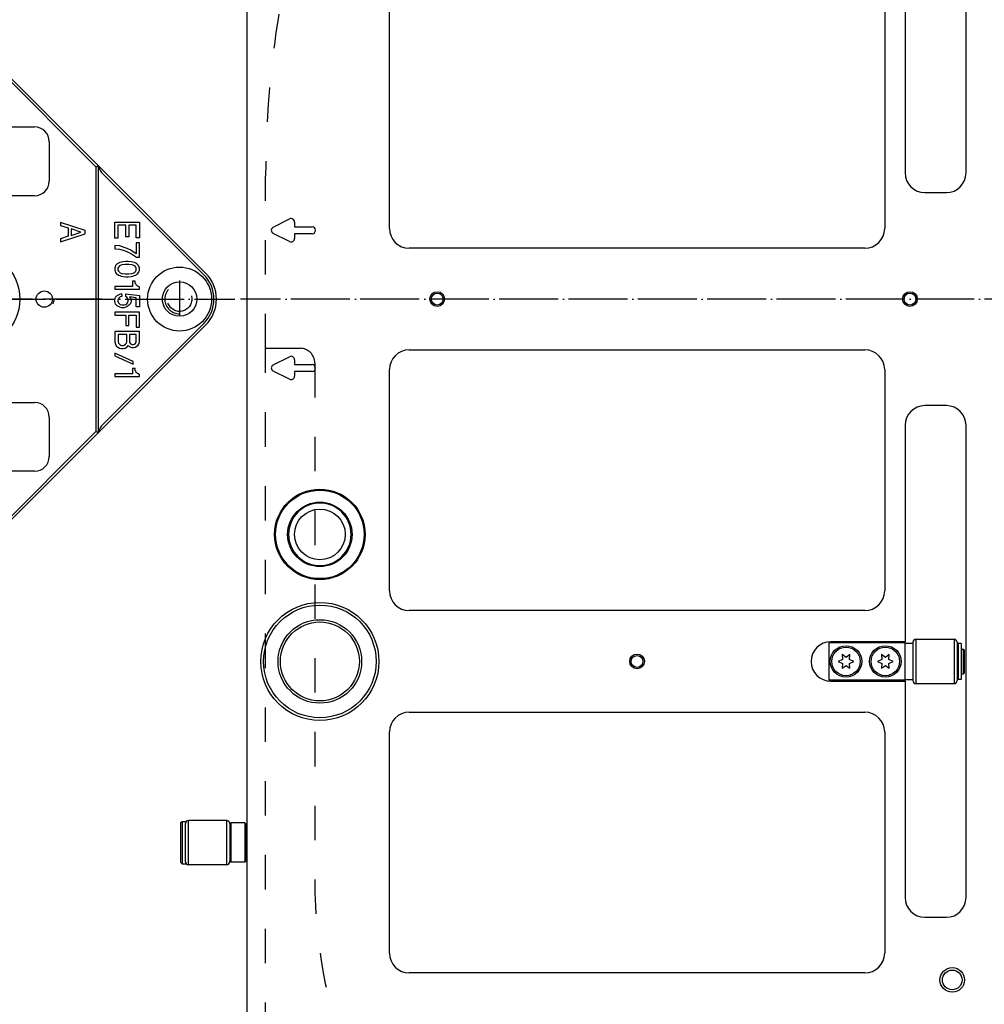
# Model space of a CAD drawing. Extents: x -1809 to 6113, y -4129 to 1471.
# Tile 35 of 197: x -283 to -87, y -1965 to -1765. Entities that reach past the tile are written whole.
import ezdxf

# ---------------------------------------------------------------- set-up
doc = ezdxf.new("R2010")
doc.units = 0
doc.linetypes.add('DASHED', pattern=[15, 7, -8])
doc.linetypes.add('DOT_CENTER', pattern=[14, 12, -1, 0, -1])
doc.layers.get('0').update_dxf_attribs({"linetype": 'CONTINUOUS'})
doc.layers.add('1', color=7, linetype='CONTINUOUS')

# ---------------------------------------------------------------- blocks, each defined once
blk = doc.blocks.new('PIN__628', base_point=(-363, -1841.88))
at = {"layer": '1', "color": 4, "linetype": 'CONTINUOUS'}
for centre, radius in [((-343, -1821.88), 20), ((-350.5, -1808.89), 4), ((-350.5, -1808.89), 2.2), ((-343, -1821.88), 10), ((-343, -1821.88), 8.6), ((-343, -1821.88), 5.9), ((-328, -1821.88), 4), ((-328, -1821.88), 2.2), ((-350.5, -1834.87), 4), ((-350.5, -1834.87), 2.2)]:
    blk.add_circle(centre, radius, dxfattribs=at)
blk = doc.blocks.new('E7015-23250__629', base_point=(-369.14, -2807.76))
at = {"layer": '1', "color": 6, "linetype": 'CONTINUOUS'}
for p, q in [((-296.58, -1772.79), (-353.02, -1803.42)), ((-296.34, -1773.23), (-304.76, -1777.8)), ((-288.05, -1774.43), (-267.5, -1794.98)), ((-287.7, -1774.08), (-267, -1794.77)), ((-304.76, -1777.8), (-352.78, -1803.86)), ((-314, -1786.88), (-280, -1786.88)), ((-317, -1797.88), (-317, -1789.88)), ((-277, -1789.88), (-277, -1797.88)), ((-267.5, -1794.98), (-267, -1794.77)), ((-267.5, -1794.98), (-267.5, -1848.78)), ((-267, -1848.99), (-267, -1794.77)), ((-267, -1794.77), (-245.2, -1816.58)), ((-266, -1796.48), (-245.55, -1816.93)), ((-280, -1800.88), (-314, -1800.88)), ((-324.67, -1806.28), (-324.67, -1808.42)), ((-319.67, -1806.28), (-324.67, -1806.28)), ((-323.99, -1806.9), (-323.99, -1808.36)), ((-322.24, -1806.9), (-323.99, -1806.9)), ((-322.24, -1808.36), (-322.24, -1806.9)), ((-321.67, -1806.9), (-321.67, -1808.36)), ((-320.3, -1806.9), (-321.67, -1806.9)), ((-320.3, -1808.36), (-320.3, -1806.9)), ((-319.67, -1808.42), (-319.67, -1806.28)), ((-274.67, -1806.28), (-274.67, -1806.9)), ((-269.67, -1807.91), (-274.67, -1806.28)), ((-274.67, -1806.9), (-273.17, -1807.4)), ((-273.17, -1807.4), (-273.17, -1809.09)), ((-263.67, -1806.25), (-258.67, -1806.25)), ((-263.67, -1809.51), (-263.67, -1806.25)), ((-263.05, -1806.86), (-263.05, -1809.51)), ((-261.42, -1806.86), (-263.05, -1806.86)), ((-261.42, -1809.23), (-261.42, -1806.86)), ((-260.8, -1806.86), (-260.8, -1809.23)), ((-259.3, -1806.86), (-260.8, -1806.86)), ((-259.3, -1809.45), (-259.3, -1806.86)), ((-258.67, -1806.25), (-258.67, -1809.45)), ((-324.67, -1808.42), (-324.55, -1808.87)), ((-324.55, -1808.87), (-324.36, -1809.2)), ((-324.36, -1809.2), (-324.05, -1809.49)), ((-323.99, -1808.36), (-323.92, -1808.64)), ((-323.92, -1808.64), (-323.74, -1808.87)), ((-323.74, -1808.87), (-323.49, -1809.04)), ((-323.49, -1809.04), (-323.24, -1809.09)), ((-323.24, -1809.09), (-322.99, -1809.09)), ((-322.99, -1809.09), (-322.74, -1809.04)), ((-322.74, -1809.04), (-322.49, -1808.87)), ((-322.55, -1809.65), (-322.17, -1809.43)), ((-322.49, -1808.87), (-322.3, -1808.64)), ((-322.3, -1808.64), (-322.24, -1808.36)), ((-322.17, -1809.43), (-321.92, -1809.15)), ((-321.92, -1809.15), (-321.8, -1809.26)), ((-321.8, -1809.26), (-321.42, -1809.49)), ((-321.67, -1808.36), (-321.61, -1808.59)), ((-321.61, -1808.59), (-321.49, -1808.75)), ((-321.49, -1808.75), (-321.3, -1808.87)), ((-321.3, -1808.87), (-321.11, -1808.92)), ((-321.11, -1808.92), (-320.86, -1808.92)), ((-320.86, -1808.92), (-320.67, -1808.87)), ((-320.67, -1808.87), (-320.49, -1808.75)), ((-320.55, -1809.49), (-320.17, -1809.26)), ((-320.49, -1808.75), (-320.36, -1808.59)), ((-320.36, -1808.59), (-320.3, -1808.36)), ((-320.17, -1809.26), (-319.92, -1809.04)), ((-319.92, -1809.04), (-319.74, -1808.7)), ((-319.74, -1808.7), (-319.67, -1808.42)), ((-274.67, -1810.22), (-269.67, -1808.59)), ((-273.17, -1809.09), (-274.67, -1809.6)), ((-272.55, -1807.57), (-272.55, -1808.98)), ((-270.55, -1808.25), (-272.55, -1807.57)), ((-272.55, -1808.98), (-270.55, -1808.25)), ((-269.67, -1808.59), (-269.67, -1807.91)), ((-260.8, -1809.23), (-261.42, -1809.23)), ((-324.05, -1809.49), (-323.74, -1809.65)), ((-323.74, -1809.65), (-323.3, -1809.77)), ((-323.3, -1809.77), (-322.99, -1809.77)), ((-322.99, -1809.77), (-322.55, -1809.65)), ((-321.42, -1809.49), (-321.11, -1809.54)), ((-321.11, -1809.54), (-320.86, -1809.54)), ((-320.86, -1809.54), (-320.55, -1809.49)), ((-274.67, -1809.6), (-274.67, -1810.22)), ((-263.05, -1809.51), (-263.67, -1809.51)), ((-263.67, -1810.97), (-263.67, -1811.65)), ((-262.67, -1811.08), (-263.67, -1810.97)), ((-261.74, -1811.36), (-262.67, -1811.08)), ((-261.17, -1811.59), (-261.74, -1811.36)), ((-258.67, -1809.45), (-259.3, -1809.45)), ((-259.3, -1810.41), (-259.3, -1812.66)), ((-258.67, -1810.41), (-259.3, -1810.41)), ((-258.67, -1813.33), (-258.67, -1810.41)), ((-263.67, -1811.65), (-262.74, -1811.76)), ((-262.74, -1811.76), (-261.99, -1811.93)), ((-261.99, -1811.93), (-261.24, -1812.21)), ((-261.24, -1812.21), (-260.3, -1812.66)), ((-260.42, -1811.93), (-261.17, -1811.59)), ((-259.3, -1812.66), (-260.42, -1811.93)), ((-260.3, -1812.66), (-259.24, -1813.33)), ((-259.24, -1813.33), (-258.67, -1813.33)), ((-263.61, -1815.36), (-263.67, -1815.58)), ((-263.49, -1815.08), (-263.61, -1815.36)), ((-263.36, -1814.91), (-263.49, -1815.08)), ((-263.17, -1814.74), (-263.36, -1814.91)), ((-262.92, -1814.57), (-263.17, -1814.74)), ((-262.92, -1815.36), (-263.05, -1815.58)), ((-262.67, -1814.46), (-262.92, -1814.57)), ((-262.74, -1815.13), (-262.92, -1815.36)), ((-262.55, -1815.02), (-262.74, -1815.13)), ((-262.36, -1814.35), (-262.67, -1814.46)), ((-262.24, -1814.91), (-262.55, -1815.02)), ((-261.99, -1814.29), (-262.36, -1814.35)), ((-261.55, -1814.85), (-262.24, -1814.91)), ((-261.42, -1814.23), (-261.99, -1814.29)), ((-260.8, -1814.85), (-261.55, -1814.85)), ((-260.92, -1814.23), (-261.42, -1814.23)), ((-260.36, -1814.29), (-260.92, -1814.23)), ((-260.11, -1814.91), (-260.8, -1814.85)), ((-259.99, -1814.35), (-260.36, -1814.29)), ((-259.8, -1815.02), (-260.11, -1814.91)), ((-259.67, -1814.46), (-259.99, -1814.35)), ((-259.61, -1815.13), (-259.8, -1815.02)), ((-259.42, -1814.57), (-259.67, -1814.46)), ((-259.42, -1815.36), (-259.61, -1815.13)), ((-259.17, -1814.74), (-259.42, -1814.57)), ((-259.3, -1815.58), (-259.42, -1815.36)), ((-258.99, -1814.91), (-259.17, -1814.74)), ((-258.86, -1815.08), (-258.99, -1814.91)), ((-258.74, -1815.36), (-258.86, -1815.08)), ((-258.67, -1815.58), (-258.74, -1815.36)), ((-263.67, -1815.58), (-263.67, -1815.98)), ((-263.67, -1815.98), (-263.61, -1816.2)), ((-263.61, -1816.2), (-263.49, -1816.48)), ((-263.49, -1816.48), (-263.36, -1816.65)), ((-263.36, -1816.65), (-263.17, -1816.82)), ((-263.17, -1816.82), (-262.92, -1816.99)), ((-263.05, -1815.58), (-263.05, -1815.98)), ((-263.05, -1815.98), (-262.92, -1816.2)), ((-262.92, -1816.2), (-262.74, -1816.43)), ((-262.92, -1816.99), (-262.67, -1817.1)), ((-262.74, -1816.43), (-262.55, -1816.54)), ((-262.67, -1817.1), (-262.36, -1817.21)), ((-262.55, -1816.54), (-262.24, -1816.65)), ((-262.36, -1817.21), (-261.99, -1817.27)), ((-262.24, -1816.65), (-261.55, -1816.71)), ((-261.99, -1817.27), (-261.42, -1817.33)), ((-261.55, -1816.71), (-260.8, -1816.71)), ((-261.42, -1817.33), (-260.92, -1817.33)), ((-260.92, -1817.33), (-260.36, -1817.27)), ((-260.8, -1816.71), (-260.11, -1816.65)), ((-260.36, -1817.27), (-259.99, -1817.21)), ((-260.11, -1816.65), (-259.8, -1816.54)), ((-259.99, -1817.21), (-259.67, -1817.1)), ((-259.8, -1816.54), (-259.61, -1816.43)), ((-259.67, -1817.1), (-259.42, -1816.99)), ((-259.61, -1816.43), (-259.42, -1816.2)), ((-259.42, -1816.2), (-259.3, -1815.98)), ((-259.42, -1816.99), (-259.17, -1816.82)), ((-259.3, -1815.98), (-259.3, -1815.58)), ((-259.17, -1816.82), (-258.99, -1816.65)), ((-258.99, -1816.65), (-258.86, -1816.48)), ((-258.86, -1816.48), (-258.74, -1816.2)), ((-258.74, -1816.2), (-258.67, -1815.98)), ((-258.67, -1815.98), (-258.67, -1815.58)), ((-263.67, -1819.3), (-263.67, -1819.86)), ((-260.05, -1819.3), (-263.67, -1819.3)), ((-260.05, -1818.23), (-260.05, -1819.3)), ((-259.55, -1818.23), (-260.05, -1818.23)), ((-259.55, -1818.34), (-259.55, -1818.23)), ((-259.49, -1818.62), (-259.55, -1818.34)), ((-259.42, -1818.79), (-259.49, -1818.62)), ((-259.3, -1819.01), (-259.42, -1818.79)), ((-259.11, -1819.18), (-259.3, -1819.01)), ((-258.86, -1819.35), (-259.11, -1819.18)), ((-258.67, -1819.41), (-258.86, -1819.35)), ((-258.67, -1819.86), (-258.67, -1819.41)), ((-263.67, -1819.86), (-258.67, -1819.86)), ((-263.49, -1821.49), (-263.36, -1821.32)), ((-263.36, -1821.32), (-263.17, -1821.15)), ((-263.17, -1821.15), (-262.92, -1820.98)), ((-262.92, -1820.98), (-262.67, -1820.87)), ((-262.55, -1821.43), (-262.74, -1821.55)), ((-262.67, -1820.87), (-262.3, -1820.76)), ((-262.24, -1821.32), (-262.55, -1821.43)), ((-262.3, -1820.76), (-262.24, -1821.32)), ((-261.42, -1820.81), (-258.67, -1821.15)), ((-261.42, -1821.38), (-261.42, -1820.81)), ((-261.24, -1821.49), (-261.42, -1821.38)), ((-260.67, -1821.43), (-260.49, -1821.71)), ((-259.3, -1821.6), (-260.67, -1821.43)), ((-258.67, -1821.15), (-258.67, -1823.46)), ((-263.67, -1822.05), (-263.61, -1821.77)), ((-263.67, -1822.33), (-263.67, -1822.05)), ((-263.61, -1822.61), (-263.67, -1822.33)), ((-263.61, -1821.77), (-263.49, -1821.49)), ((-263.49, -1822.9), (-263.61, -1822.61)), ((-263.36, -1823.06), (-263.49, -1822.9)), ((-263.17, -1823.23), (-263.36, -1823.06)), ((-262.92, -1823.4), (-263.17, -1823.23)), ((-262.92, -1821.77), (-263.05, -1822.05)), ((-263.05, -1822.05), (-263.05, -1822.33)), ((-263.05, -1822.33), (-262.92, -1822.61)), ((-262.74, -1821.55), (-262.92, -1821.77)), ((-262.92, -1822.61), (-262.74, -1822.84)), ((-262.67, -1823.51), (-262.92, -1823.4)), ((-262.74, -1822.84), (-262.55, -1822.95)), ((-262.55, -1822.95), (-262.24, -1823.06)), ((-262.24, -1823.06), (-261.74, -1823.06)), ((-261.74, -1823.06), (-261.42, -1822.95)), ((-261.42, -1822.95), (-261.24, -1822.84)), ((-261.17, -1823.4), (-261.42, -1823.51)), ((-261.05, -1821.71), (-261.24, -1821.49)), ((-261.24, -1822.84), (-261.05, -1822.61)), ((-260.92, -1823.23), (-261.17, -1823.4)), ((-260.92, -1822.05), (-261.05, -1821.71)), ((-261.05, -1822.61), (-260.92, -1822.33)), ((-260.92, -1822.33), (-260.92, -1822.05)), ((-260.74, -1823.06), (-260.92, -1823.23)), ((-260.55, -1822.9), (-260.74, -1823.06)), ((-260.42, -1822.61), (-260.55, -1822.9)), ((-260.49, -1821.71), (-260.36, -1822.05)), ((-260.36, -1822.33), (-260.42, -1822.61)), ((-260.36, -1822.05), (-260.36, -1822.33)), ((-259.3, -1823.46), (-259.3, -1821.6)), ((-263.67, -1824.53), (-263.67, -1825.15)), ((-258.67, -1824.53), (-263.67, -1824.53)), ((-263.67, -1825.15), (-261.42, -1825.15)), ((-262.3, -1823.63), (-262.67, -1823.51)), ((-261.8, -1823.63), (-262.3, -1823.63)), ((-261.42, -1823.51), (-261.8, -1823.63)), ((-261.42, -1825.15), (-261.42, -1827.23)), ((-260.8, -1825.15), (-259.3, -1825.15)), ((-260.8, -1827.23), (-260.8, -1825.15)), ((-258.67, -1823.46), (-259.3, -1823.46)), ((-259.3, -1825.15), (-259.3, -1827.56)), ((-258.67, -1827.56), (-258.67, -1824.53)), ((-245.2, -1827.18), (-267, -1848.99)), ((-245.55, -1826.83), (-266, -1847.28)), ((-261.42, -1827.23), (-260.8, -1827.23)), ((-263.67, -1828.46), (-263.67, -1830.6)), ((-258.67, -1828.46), (-263.67, -1828.46)), ((-262.99, -1829.08), (-262.99, -1830.55)), ((-261.24, -1829.08), (-262.99, -1829.08)), ((-261.24, -1830.55), (-261.24, -1829.08)), ((-260.67, -1829.08), (-260.67, -1830.55)), ((-259.3, -1829.08), (-260.67, -1829.08)), ((-259.3, -1827.56), (-258.67, -1827.56)), ((-259.3, -1830.55), (-259.3, -1829.08)), ((-258.67, -1830.6), (-258.67, -1828.46)), ((-263.67, -1830.6), (-263.55, -1831.05)), ((-263.55, -1831.05), (-263.36, -1831.39)), ((-263.36, -1831.39), (-263.05, -1831.67)), ((-262.99, -1830.55), (-262.92, -1830.83)), ((-262.92, -1830.83), (-262.74, -1831.05)), ((-262.74, -1831.05), (-262.49, -1831.22)), ((-262.49, -1831.22), (-262.24, -1831.28)), ((-262.24, -1831.28), (-261.99, -1831.28)), ((-261.99, -1831.28), (-261.74, -1831.22)), ((-261.74, -1831.22), (-261.49, -1831.05)), ((-261.49, -1831.05), (-261.3, -1830.83)), ((-261.3, -1830.83), (-261.24, -1830.55)), ((-261.17, -1831.61), (-260.92, -1831.33)), ((-260.92, -1831.33), (-260.8, -1831.45)), ((-260.8, -1831.45), (-260.42, -1831.67)), ((-260.67, -1830.55), (-260.61, -1830.77)), ((-260.61, -1830.77), (-260.49, -1830.94)), ((-260.49, -1830.94), (-260.3, -1831.05)), ((-260.3, -1831.05), (-260.11, -1831.11)), ((-260.11, -1831.11), (-259.86, -1831.11)), ((-259.86, -1831.11), (-259.67, -1831.05)), ((-259.67, -1831.05), (-259.49, -1830.94)), ((-259.55, -1831.67), (-259.17, -1831.45)), ((-259.49, -1830.94), (-259.36, -1830.77)), ((-259.36, -1830.77), (-259.3, -1830.55)), ((-259.17, -1831.45), (-258.92, -1831.22)), ((-258.92, -1831.22), (-258.74, -1830.88)), ((-258.74, -1830.88), (-258.67, -1830.6)), ((-259.92, -1834.54), (-263.67, -1832.85)), ((-263.67, -1832.85), (-263.67, -1833.41)), ((-263.67, -1833.41), (-259.92, -1835.1)), ((-263.05, -1831.67), (-262.74, -1831.84)), ((-262.74, -1831.84), (-262.3, -1831.95)), ((-262.3, -1831.95), (-261.99, -1831.95)), ((-261.99, -1831.95), (-261.55, -1831.84)), ((-261.55, -1831.84), (-261.17, -1831.61)), ((-260.42, -1831.67), (-260.11, -1831.73)), ((-260.11, -1831.73), (-259.86, -1831.73)), ((-259.86, -1831.73), (-259.55, -1831.67)), ((-259.92, -1835.1), (-259.92, -1834.54)), ((-263.67, -1837.07), (-263.67, -1837.63)), ((-260.05, -1837.07), (-263.67, -1837.07)), ((-260.05, -1836), (-260.05, -1837.07)), ((-259.55, -1836), (-260.05, -1836)), ((-259.55, -1836.11), (-259.55, -1836)), ((-259.49, -1836.4), (-259.55, -1836.11)), ((-259.42, -1836.56), (-259.49, -1836.4)), ((-259.3, -1836.79), (-259.42, -1836.56)), ((-259.11, -1836.96), (-259.3, -1836.79)), ((-258.86, -1837.13), (-259.11, -1836.96)), ((-258.67, -1837.18), (-258.86, -1837.13)), ((-258.67, -1837.63), (-258.67, -1837.18)), ((-263.67, -1837.63), (-258.67, -1837.63)), ((-353.02, -1840.34), (-296.58, -1870.97)), ((-352.78, -1839.9), (-304.76, -1865.96)), ((-314, -1842.88), (-280, -1842.88)), ((-317, -1853.88), (-317, -1845.88)), ((-277, -1845.88), (-277, -1853.88)), ((-267.5, -1848.78), (-288.05, -1869.33)), ((-267, -1848.99), (-287.7, -1869.68)), ((-267.5, -1848.78), (-267, -1848.99)), ((-280, -1856.88), (-314, -1856.88)), ((-304.76, -1865.96), (-296.34, -1870.53))]:
    blk.add_line(p, q, dxfattribs=at)
at = {"layer": '1', "color": 6, "linetype": 'DOT_CENTER'}
for p, q in [((-343, -1806.88), (-343, -1839.25)), ((-293, -1807.19), (-293, -1821.88)), ((-369.14, -1821.88), (-314.3, -1821.88)), ((-314.3, -1821.88), (-293, -1821.88)), ((-266.31, -1821.88), (-293, -1821.88)), ((-293, -1821.88), (-293, -1838.17))]:
    blk.add_line(p, q, dxfattribs=at)
at = {"layer": '1', "color": 6, "linetype": 'CONTINUOUS'}
for centre, radius in [((-293, -1779.38), 6.5), ((-293, -1779.38), 3.5), ((-350.5, -1808.89), 1.65), ((-300.5, -1808.89), 1.65), ((-343, -1821.88), 10), ((-293, -1821.88), 10), ((-250.5, -1821.88), 6.5), ((-250.5, -1821.88), 3.5), ((-328, -1821.88), 1.65), ((-278, -1821.88), 1.65), ((-350.5, -1834.87), 1.65), ((-300.5, -1834.87), 1.65), ((-293, -1864.38), 6.5), ((-293, -1864.38), 3.5)]:
    blk.add_circle(centre, radius, dxfattribs=at)
for centre, radius, start, end in [((-293, -1779.38), 7.5, 45, 118.4927), ((-293, -1779.38), 7, 90, 118.4927), ((-293, -1779.38), 7, 45, 90), ((-314, -1789.88), 3, 90, -180), ((-280, -1789.88), 3, 0, 90), ((-264.06, -1794.19), 3, -168.8918, -130.3858), ((-314, -1797.88), 3, -180, -90), ((-280, -1797.88), 3, -90, 0), ((-343, -1821.88), 21, 118.4927, 180), ((-343, -1821.88), 20.5, 118.4927, 180), ((-250.5, -1821.88), 7, 0, 45), ((-250.5, -1821.88), 7.5, 0, 45), ((-343, -1821.88), 21, 180, -118.4927), ((-343, -1821.88), 20.5, 180, -118.4927), ((-278, -1821.88), 2, -28.7656, 0), ((-250.5, -1821.88), 7, -45, 0), ((-250.5, -1821.88), 7.5, -45, 0), ((-314, -1845.88), 3, 90, 180), ((-280, -1845.88), 3, 0, 90), ((-264.06, -1849.56), 3, 130.3858, 168.8918), ((-314, -1853.88), 3, 180, -90), ((-280, -1853.88), 3, -90, 0), ((-293, -1864.38), 7, -90, -45), ((-293, -1864.38), 7.5, -118.4927, -90), ((-293, -1864.38), 7, -118.4927, -90), ((-293, -1864.38), 7.5, -90, -45)]:
    blk.add_arc(centre, radius, start, end, dxfattribs=at)
at = {"layer": '1'}
blk.add_blockref('PIN__628', (-363, -1841.88), dxfattribs=at)
blk = doc.blocks.new('HEADPLATE_TSK', base_point=(-401.37, -2807.76))
at = {"layer": '1', "color": 7, "linetype": 'DASHED'}
for p, q in [((-233, -1831.88), (-233, -1796.88)), ((-250.5, -1818.13), (-250.5, -1825.63)), ((-233, -1971.88), (-233, -1831.88)), ((-233, -1831.88), (-226, -1831.88)), ((-223, -1834.88), (-223, -1939.88))]:
    blk.add_line(p, q, dxfattribs=at)
at = {"layer": '1', "color": 1, "linetype": 'DOT_CENTER'}
for p, q in [((-374.37, -1821.88), (-239.26, -1821.88)), ((348.15, -1821.88), (-238.12, -1821.88))]:
    blk.add_line(p, q, dxfattribs=at)
at = {"layer": '1', "color": 7, "linetype": 'DASHED'}
blk.add_circle((-250.5, -1821.88), 2.5, dxfattribs=at)
for centre, radius, start, end in [((-30, -1796.88), 203, 157.9665, 180), ((-250.5, -1821.88), 3, 139.1585, 41.7276), ((-226, -1834.88), 3, 0, 90), ((-118, -1939.88), 105, 180, -90)]:
    blk.add_arc(centre, radius, start, end, dxfattribs=at)
at = {"layer": '1'}
blk.add_blockref('E7015-23250__629', (-369.14, -2807.76), dxfattribs=at)
blk = doc.blocks.new('DUT_BOARD__716', base_point=(207.82, -1537.57))
at = {"color": 1, "linetype": 'CONTINUOUS'}
for p, q in [((-207.82, -1807.55), (-207.82, -1762.55)), ((-107.14, -1762.55), (-107.14, -1807.55)), ((-111.14, -1811.55), (-203.82, -1811.55)), ((-203.82, -1832.21), (-111.14, -1832.21)), ((-207.82, -1881.21), (-207.82, -1836.21)), ((-107.14, -1836.21), (-107.14, -1881.21)), ((-111.14, -1885.21), (-203.82, -1885.21)), ((-203.82, -1905.87), (-111.14, -1905.87)), ((-207.82, -1954.87), (-207.82, -1909.87)), ((-107.14, -1909.87), (-107.14, -1954.87)), ((-111.14, -1958.87), (-203.82, -1958.87))]:
    blk.add_line(p, q, dxfattribs=at)
for centre, start, end in [((-203.82, -1807.55), 180, -90), ((-111.14, -1807.55), -90, 0), ((-203.82, -1836.21), 90, 180), ((-111.14, -1836.21), 0, 90), ((-203.82, -1881.21), 180, -90), ((-111.14, -1881.21), -90, 0), ((-203.82, -1909.87), 90, 180), ((-111.14, -1909.87), 0, 90), ((-203.82, -1954.87), 180, -90), ((-111.14, -1954.87), -90, 0)]:
    blk.add_arc(centre, 4, start, end, dxfattribs=at)
blk = doc.blocks.new('6960-0041-0_1__727', base_point=(-215.62, -1863.36))
at = {"color": 1, "linetype": 'CONTINUOUS'}
blk.add_circle((-221.97, -1869.71), 5.15, dxfattribs=at)
for start, end in [(90, -90), (-90, 90)]:
    blk.add_arc((-221.97, -1869.71), 6.35, start, end, dxfattribs=at)
blk = doc.blocks.new('HOLEPLUGS__732', base_point=(228.32, -1546.72))
blk.add_blockref('6960-0041-0_1__727', (-215.62, -1863.36))
blk = doc.blocks.new('21791-0S112_1__734', base_point=(-209.97, -1883.54))
at = {"color": 1, "linetype": 'CONTINUOUS'}
for radius in [12, 11.45, 8.49, 8.03]:
    blk.add_circle((-221.97, -1895.54), radius, dxfattribs=at)
blk = doc.blocks.new('BUSHINGS_INTERFACE__736', base_point=(233.97, -1736.22))
blk.add_blockref('21791-0S112_1__734', (-209.97, -1883.54))
blk = doc.blocks.new('0515-2034_M3X12_3__745', base_point=(-104.1, -1892.64))
at = {"color": 1, "linetype": 'CONTINUOUS'}
for p, q in [((-107.69, -1895.14), (-108.6, -1895.54)), ((-107.8, -1894.15), (-107.69, -1895.14)), ((-107, -1894.74), (-107.8, -1894.15)), ((-106.2, -1894.15), (-107, -1894.74)), ((-106.31, -1895.14), (-106.2, -1894.15)), ((-105.4, -1895.54), (-106.31, -1895.14)), ((-108.6, -1895.54), (-107.69, -1895.94)), ((-107.69, -1895.94), (-107.8, -1896.92)), ((-107.8, -1896.92), (-107, -1896.34)), ((-107, -1896.34), (-106.2, -1896.92)), ((-106.31, -1895.94), (-105.4, -1895.54)), ((-106.2, -1896.92), (-106.31, -1895.94))]:
    blk.add_line(p, q, dxfattribs=at)
blk.add_circle((-107, -1895.54), 2.9, dxfattribs=at)
blk = doc.blocks.new('0515-2034_M3X12_2__752', base_point=(-112.1, -1892.64))
at = {"color": 1, "linetype": 'CONTINUOUS'}
for p, q in [((-115.69, -1895.14), (-116.6, -1895.54)), ((-115.8, -1894.15), (-115.69, -1895.14)), ((-115, -1894.74), (-115.8, -1894.15)), ((-114.2, -1894.15), (-115, -1894.74)), ((-114.31, -1895.14), (-114.2, -1894.15)), ((-113.4, -1895.54), (-114.31, -1895.14)), ((-116.6, -1895.54), (-115.69, -1895.94)), ((-115.69, -1895.94), (-115.8, -1896.92)), ((-115.8, -1896.92), (-115, -1896.34)), ((-115, -1896.34), (-114.2, -1896.92)), ((-114.31, -1895.94), (-113.4, -1895.54)), ((-114.2, -1896.92), (-114.31, -1895.94))]:
    blk.add_line(p, q, dxfattribs=at)
blk.add_circle((-115, -1895.54), 2.9, dxfattribs=at)
blk = doc.blocks.new('SCREWSET_STIFFENER__753', base_point=(117.9, -1598))
for name, p in [('0515-2034_M3X12_2__752', (-112.1, -1892.64)), ('0515-2034_M3X12_3__745', (-104.1, -1892.64))]:
    blk.add_blockref(name, p)
blk = doc.blocks.new('BEARING_HK0509__787', base_point=(-92.4, -1891.04))
at = {"color": 1, "linetype": 'CONTINUOUS'}
for p, q in [((-100.8, -1891.04), (-93, -1891.04)), ((-100.8, -1891.04), (-100.8, -1900.04)), ((-93, -1891.04), (-93, -1900.04)), ((-101.4, -1891.64), (-101.4, -1891.84)), ((-101.4, -1891.84), (-101.4, -1893.04)), ((-101.4, -1893.04), (-101.4, -1898.04)), ((-92.4, -1891.64), (-92.4, -1899.44)), ((-101.4, -1898.04), (-101.4, -1899.24)), ((-101.4, -1899.24), (-101.4, -1899.44)), ((-100.8, -1900.04), (-93, -1900.04))]:
    blk.add_line(p, q, dxfattribs=at)
for centre, start, end in [((-100.8, -1891.64), 90, 180), ((-93, -1891.64), 0, 90), ((-100.8, -1899.44), 180, -90), ((-93, -1899.44), -90, 0)]:
    blk.add_arc(centre, 0.6, start, end, dxfattribs=at)
blk = doc.blocks.new('23796-0S111__788', base_point=(-90.9, -1891.74))
at = {"color": 1, "linetype": 'CONTINUOUS'}
for p, q in [((-118.5, -1891.74), (-118.5, -1899.34)), ((-103, -1891.74), (-118.5, -1891.74)), ((-103, -1891.84), (-103, -1891.74)), ((-103, -1899.24), (-103, -1891.84)), ((-103, -1891.84), (-101.4, -1891.84)), ((-101.4, -1891.84), (-101.4, -1893.04)), ((-101.4, -1893.04), (-101.4, -1898.04)), ((-92.4, -1893.04), (-92.2, -1893.04)), ((-92.2, -1893.04), (-92.2, -1893.94)), ((-91.5, -1893.04), (-91.1, -1893.04)), ((-91.5, -1893.04), (-91.5, -1893.94)), ((-90.9, -1893.24), (-91.1, -1893.04)), ((-91.1, -1893.04), (-91.1, -1895.54)), ((-90.9, -1897.84), (-90.9, -1893.24)), ((-92.2, -1893.94), (-92.2, -1895.54)), ((-91.5, -1893.94), (-91.6, -1893.94)), ((-91.5, -1893.94), (-91.5, -1895.54)), ((-92.2, -1895.54), (-92.2, -1897.14)), ((-92.2, -1897.14), (-92.2, -1898.04)), ((-91.5, -1897.14), (-91.6, -1897.14)), ((-91.5, -1895.54), (-91.5, -1897.14)), ((-91.5, -1897.14), (-91.5, -1898.04)), ((-91.1, -1895.54), (-91.1, -1898.04)), ((-103, -1899.34), (-118.5, -1899.34)), ((-103, -1899.34), (-103, -1899.24)), ((-103, -1899.24), (-101.4, -1899.24)), ((-101.4, -1898.04), (-101.4, -1899.24)), ((-92.4, -1898.04), (-92.2, -1898.04)), ((-91.5, -1898.04), (-91.1, -1898.04)), ((-90.9, -1897.84), (-91.1, -1898.04))]:
    blk.add_line(p, q, dxfattribs=at)
for centre in [(-115, -1895.54), (-107, -1895.54)]:
    blk.add_circle(centre, 3.2, dxfattribs=at)
blk = doc.blocks.new('WASHER1__789', base_point=(-91.6, -1891.89))
at = {"color": 1, "linetype": 'CONTINUOUS'}
for p, q in [((-92.2, -1891.89), (-92.2, -1893.04)), ((-91.6, -1891.89), (-92.2, -1891.89)), ((-92.2, -1893.04), (-92.2, -1893.94)), ((-91.6, -1891.89), (-91.6, -1899.19)), ((-92.2, -1893.94), (-92.2, -1895.54)), ((-92.2, -1895.54), (-92.2, -1897.14)), ((-92.2, -1897.14), (-92.2, -1898.04)), ((-92.2, -1898.04), (-92.2, -1899.19)), ((-91.6, -1899.19), (-92.2, -1899.19))]:
    blk.add_line(p, q, dxfattribs=at)
blk = doc.blocks.new('BEARING_ASSY2_2__790', base_point=(-90.9, -1891.04))
for name, p in [('BEARING_HK0509__787', (-92.4, -1891.04)), ('23796-0S111__788', (-90.9, -1891.74)), ('WASHER1__789', (-91.6, -1891.89))]:
    blk.add_blockref(name, p)
blk = doc.blocks.new('24791-0S111__815', base_point=(-237, -1928.37))
at = {"color": 1, "linetype": 'CONTINUOUS'}
for p, q in [((-240.3, -1928.57), (-240.1, -1928.37)), ((-240.3, -1928.57), (-240.3, -1932.37)), ((-240.1, -1928.37), (-240.1, -1932.37)), ((-237.2, -1928.37), (-240.1, -1928.37)), ((-237.2, -1928.37), (-237.2, -1932.37)), ((-237, -1928.57), (-237.2, -1928.37)), ((-237, -1928.57), (-237, -1932.37)), ((-240.3, -1932.37), (-240.3, -1936.17)), ((-240.1, -1932.37), (-240.1, -1936.37)), ((-237.2, -1932.37), (-237.2, -1936.37)), ((-237, -1932.37), (-237, -1936.17)), ((-240.3, -1936.17), (-240.1, -1936.37)), ((-237.2, -1936.37), (-240.1, -1936.37)), ((-237, -1936.17), (-237.2, -1936.37))]:
    blk.add_line(p, q, dxfattribs=at)
blk = doc.blocks.new('E2812-23753-0__816', base_point=(-236.8, -1928.07))
at = {"color": 1, "linetype": 'CONTINUOUS'}
for p, q in [((-250.3, -1928.37), (-250, -1928.07)), ((-250.3, -1928.37), (-250.3, -1936.37)), ((-250, -1928.07), (-249.3, -1928.07)), ((-250, -1928.07), (-250, -1936.67)), ((-249.3, -1928.07), (-249.3, -1928.47)), ((-249.3, -1929.87), (-249.3, -1928.47)), ((-249.3, -1934.87), (-249.3, -1929.87)), ((-236.8, -1929.87), (-237, -1929.87)), ((-249.3, -1936.27), (-249.3, -1934.87)), ((-236.8, -1934.87), (-237, -1934.87)), ((-250.3, -1936.37), (-250, -1936.67)), ((-250, -1936.67), (-249.3, -1936.67)), ((-249.3, -1936.27), (-249.3, -1936.67))]:
    blk.add_line(p, q, dxfattribs=at)
blk = doc.blocks.new('BEARING_HK0509__817', base_point=(-240.3, -1927.87))
at = {"color": 1, "linetype": 'CONTINUOUS'}
for p, q in [((-249.3, -1929.87), (-249.3, -1928.47)), ((-240.9, -1927.87), (-248.7, -1927.87)), ((-248.7, -1936.87), (-248.7, -1927.87)), ((-240.9, -1936.87), (-240.9, -1927.87)), ((-240.3, -1928.57), (-240.3, -1928.47)), ((-240.3, -1928.57), (-240.3, -1932.37)), ((-249.3, -1934.87), (-249.3, -1929.87)), ((-240.3, -1932.37), (-240.3, -1936.17)), ((-249.3, -1936.27), (-249.3, -1934.87)), ((-240.9, -1936.87), (-248.7, -1936.87)), ((-240.3, -1936.27), (-240.3, -1936.17))]:
    blk.add_line(p, q, dxfattribs=at)
for centre, start, end in [((-248.7, -1928.47), 90, 180), ((-240.9, -1928.47), 0, 90), ((-248.7, -1936.27), 180, -90), ((-240.9, -1936.27), -90, 0)]:
    blk.add_arc(centre, 0.6, start, end, dxfattribs=at)
blk = doc.blocks.new('BEARING_ASSY1_2__818', base_point=(-236.8, -1927.87))
for name, p in [('E2812-23753-0__816', (-236.8, -1928.07)), ('BEARING_HK0509__817', (-240.3, -1927.87)), ('24791-0S111__815', (-237, -1928.37))]:
    blk.add_blockref(name, p)
blk = doc.blocks.new('BEARINGS__823', base_point=(250.3, -1569.57))
for name, p in [('BEARING_ASSY2_2__790', (-90.9, -1891.04)), ('BEARING_ASSY1_2__818', (-236.8, -1927.87))]:
    blk.add_blockref(name, p)
blk = doc.blocks.new('SMALLPARTS__824', base_point=(250.3, -1481.88))
for name, p in [('HOLEPLUGS__732', (228.32, -1546.72)), ('BEARINGS__823', (250.3, -1569.57)), ('SCREWSET_STIFFENER__753', (117.9, -1598)), ('BUSHINGS_INTERFACE__736', (233.97, -1736.22))]:
    blk.add_blockref(name, p)
blk = doc.blocks.new('E7018-24101__825', base_point=(236.8, -1521.88))
at = {"color": 1, "linetype": 'CONTINUOUS'}
for p, q in [((-236.8, -1525.88), (-236.8, -2117.88)), ((-90.6, -1796.22), (-90.6, -1700.22)), ((-103, -1752.22), (-103, -1796.22)), ((-207.82, -1807.55), (-207.82, -1762.55)), ((-107.14, -1762.55), (-107.14, -1807.55)), ((-99, -1800.22), (-94.6, -1800.22)), ((-231.46, -1807.25), (-228.12, -1805.59)), ((-227.11, -1806.21), (-227.11, -1807.18)), ((-227.11, -1807.18), (-223.57, -1807.18)), ((-228.12, -1810.17), (-231.46, -1808.51)), ((-223.57, -1808.58), (-227.11, -1808.58)), ((-227.11, -1808.58), (-227.11, -1809.55)), ((-222.87, -1807.88), (-222.87, -1807.88)), ((-111.14, -1811.55), (-203.82, -1811.55)), ((-203.82, -1832.21), (-111.14, -1832.21)), ((-231.46, -1835.25), (-228.12, -1833.59)), ((-227.11, -1834.21), (-227.11, -1835.18)), ((-227.11, -1835.18), (-223.57, -1835.18)), ((-228.12, -1838.17), (-231.46, -1836.51)), ((-223.57, -1836.58), (-227.11, -1836.58)), ((-227.11, -1836.58), (-227.11, -1837.55)), ((-222.87, -1835.88), (-222.87, -1835.88)), ((-207.82, -1881.21), (-207.82, -1836.21)), ((-107.14, -1836.21), (-107.14, -1881.21)), ((-94.6, -1843.54), (-99, -1843.54)), ((-103, -1847.54), (-103, -1891.54)), ((-90.6, -1943.54), (-90.6, -1847.54)), ((-111.14, -1885.21), (-203.82, -1885.21)), ((-103, -1891.54), (-118.1, -1891.54)), ((-103, -1891.74), (-103, -1891.54)), ((-103, -1891.84), (-103, -1891.74)), ((-103, -1899.24), (-103, -1891.84)), ((-103, -1899.34), (-103, -1899.24)), ((-103, -1899.54), (-103, -1899.34)), ((-118.1, -1899.54), (-103, -1899.54)), ((-103, -1899.54), (-103, -1943.54)), ((-203.82, -1905.87), (-111.14, -1905.87)), ((-207.82, -1954.87), (-207.82, -1909.87)), ((-107.14, -1909.87), (-107.14, -1954.87)), ((-99, -1947.54), (-94.6, -1947.54)), ((-111.14, -1958.87), (-203.82, -1958.87))]:
    blk.add_line(p, q, dxfattribs=at)
for centre, radius in [((-198.12, -1821.88), 1.5), ((-198.12, -1821.88), 1.2), ((-102, -1821.88), 1.5), ((-102, -1821.88), 1.2), ((-221.97, -1869.71), 9.2), ((-221.97, -1869.71), 9), ((-221.97, -1869.71), 6.55), ((-157.48, -1895.54), 1.5), ((-157.48, -1895.54), 1.2), ((-93.4, -1960.28), 2.5), ((-93.4, -1960.28), 2)]:
    blk.add_circle(centre, radius, dxfattribs=at)
for centre, radius, start, end in [((-99, -1796.22), 4, 180, -90), ((-94.6, -1796.22), 4, -90, 0), ((-231.14, -1807.88), 0.7, 116.5651, -116.5651), ((-227.81, -1806.21), 0.7, 0, 116.5651), ((-223.57, -1807.88), 0.7, 0, 90), ((-223.57, -1807.88), 0.7, -90, 0), ((-203.82, -1807.55), 4, 180, -90), ((-111.14, -1807.55), 4, -90, 0), ((-227.81, -1809.55), 0.7, -116.5651, 0), ((-203.82, -1836.21), 4, 90, 180), ((-111.14, -1836.21), 4, 0, 90), ((-231.14, -1835.88), 0.7, 116.5651, -116.5651), ((-227.81, -1834.21), 0.7, 0, 116.5651), ((-223.57, -1835.88), 0.7, 0, 90), ((-223.57, -1835.88), 0.7, -90, 0), ((-227.81, -1837.55), 0.7, -116.5651, 0), ((-99, -1847.54), 4, 90, 180), ((-94.6, -1847.54), 4, 0, 90), ((-221.97, -1869.71), 6.35, 90, -90), ((-221.97, -1869.71), 6.35, -90, 90), ((-203.82, -1881.21), 4, 180, -90), ((-111.14, -1881.21), 4, -90, 0), ((-118.1, -1895.54), 4, 90, -90), ((-203.82, -1909.87), 4, 90, 180), ((-111.14, -1909.87), 4, 0, 90), ((-99, -1943.54), 4, 180, -90), ((-94.6, -1943.54), 4, -90, 0), ((-203.82, -1954.87), 4, 180, -90), ((-111.14, -1954.87), 4, -90, 0)]:
    blk.add_arc(centre, radius, start, end, dxfattribs=at)
blk = doc.blocks.new('E7018-64101__826', base_point=(250.3, -1481.88))
for name, p in [('SMALLPARTS__824', (250.3, -1481.88)), ('E7018-24101__825', (236.8, -1521.88))]:
    blk.add_blockref(name, p)
blk = doc.blocks.new('STIFF_ASSY_DUTBD__827', base_point=(250.3, -1481.88))
for name, p in [('E7018-64101__826', (250.3, -1481.88)), ('DUT_BOARD__716', (207.82, -1537.57))]:
    blk.add_blockref(name, p)
blk = doc.blocks.new('A1__828', base_point=(250.3, -1481.88))
blk.add_blockref('STIFF_ASSY_DUTBD__827', (250.3, -1481.88))
blk = doc.blocks.new('FRONT1__829', base_point=(250.3, -1481.88))
blk.add_blockref('A1__828', (250.3, -1481.88))
blk = doc.blocks.new('L1__830', base_point=(250.3, -1481.88))
blk.add_blockref('FRONT1__829', (250.3, -1481.88))

msp = doc.modelspace()

# ---------------------------------------------------------------- block references
msp.add_blockref('L1__830', (250.3, -1481.88))
at = {"layer": '1'}
msp.add_blockref('HEADPLATE_TSK', (-401.37, -2807.76), dxfattribs=at)

doc.saveas('drawing.dxf')
